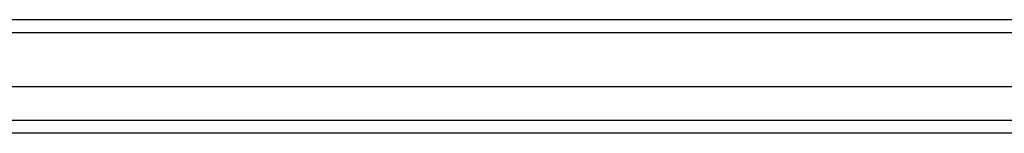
# Model space of a CAD drawing. Header units: inches. Extents: x 0 to 215, y -25 to 140.
# Tile 30 of 63: x 100.446 to 107.946, y 87.788 to 88.654. Entities that reach past the tile are written whole.
import ezdxf

# ---------------------------------------------------------------- set-up
doc = ezdxf.new("R2010")
doc.units = ezdxf.units.IN
doc.header["$LTSCALE"] = 12.924396
doc.header["$MEASUREMENT"] = 0
doc.layers.add('Visible Edges(ANSI)', color=7, linetype='Continuous', lineweight=25)
doc.layers.add('Visible Tangent Edges(ANSI)', color=7, linetype='Continuous', lineweight=25)

msp = doc.modelspace()

# ---------------------------------------------------------------- linework, layer by layer
at = {"layer": 'Visible Edges(ANSI)'}
for p, q in [((122.8489, 88.6545), (93.0439, 88.6545)), ((122.0507, 88.1426), (93.8421, 88.1426)), ((122.0507, 87.7882), (93.8421, 87.7882))]:
    msp.add_line(p, q, dxfattribs=at)
at = {"layer": 'Visible Tangent Edges(ANSI)'}
for p, q in [((93.0439, 88.5555), (122.8489, 88.5555)), ((93.7121, 87.8873), (122.1807, 87.8873))]:
    msp.add_line(p, q, dxfattribs=at)

doc.saveas('drawing.dxf')
